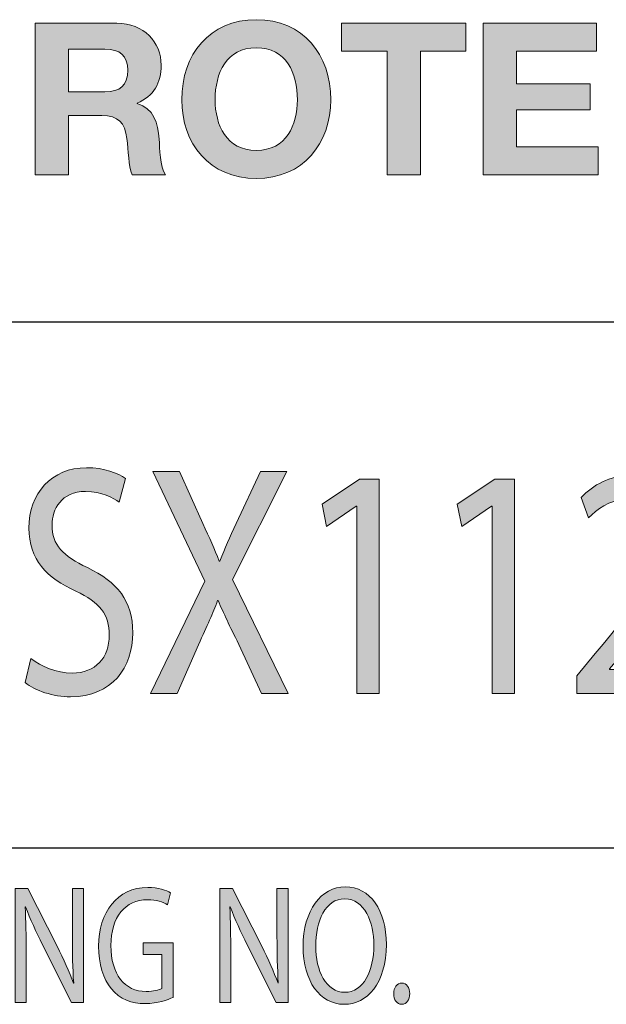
# Model space of a CAD drawing. Header units: inches. Extents: x -3.1 to 15.2, y -1.5 to 10.6.
# Tile 73 of 89: x 12.205 to 12.638, y -0.442 to 0.283. Entities that reach past the tile are written whole.
import ezdxf

# ---------------------------------------------------------------- set-up
doc = ezdxf.new("R2010")
doc.units = ezdxf.units.IN
doc.header["$MEASUREMENT"] = 0
doc.layers.add('chop', color=7, linetype='Continuous')

# ---------------------------------------------------------------- blocks, each defined once
blk = doc.blocks.new('block 3119')
at = {"layer": 'chop', "true_color": 0xffffff}
h = blk.add_hatch(color=7, dxfattribs=at)
h.dxf.hatch_style = 2
edge = h.paths.add_edge_path()
edge.add_spline(control_points=[(11.91813, -0.35825), (11.92341, -0.35725), (11.92969, -0.3565), (11.93656, -0.3565), (11.94902, -0.3565), (11.95787, -0.36011), (11.96376, -0.36696), (11.96973, -0.37379), (11.97321, -0.3835), (11.97321, -0.39705), (11.97321, -0.41074), (11.96984, -0.42194), (11.96356, -0.42965), (11.95728, -0.43749), (11.94691, -0.44172), (11.93387, -0.44172), (11.92769, -0.44172), (11.92251, -0.44135), (11.91813, -0.44073), (11.91813, -0.44073), (11.91813, -0.35825), (11.91813, -0.35825)], knot_values=[0, 0, 0, 0, 1, 1, 1, 2, 2, 2, 3, 3, 3, 4, 4, 4, 5, 5, 5, 6, 6, 6, 7, 7, 7, 7], degree=3, periodic=1)
edge = h.paths.add_edge_path()
edge.add_spline(control_points=[(11.9268, -0.43239), (11.929, -0.43289), (11.93218, -0.43301), (11.93556, -0.43301), (11.95409, -0.43301), (11.96415, -0.42007), (11.96415, -0.39743), (11.96425, -0.37766), (11.95528, -0.36509), (11.93696, -0.36509), (11.93248, -0.36509), (11.92909, -0.36559), (11.9268, -0.36621), (11.9268, -0.36621), (11.9268, -0.43239), (11.9268, -0.43239)], knot_values=[0, 0, 0, 0, 1, 1, 1, 2, 2, 2, 3, 3, 3, 4, 4, 4, 5, 5, 5, 5], degree=3, periodic=1)
h = blk.add_hatch(color=7, dxfattribs=at)
h.dxf.hatch_style = 2
edge = h.paths.add_edge_path()
edge.add_spline(control_points=[(11.9844, -0.35825), (11.98878, -0.35712), (11.99506, -0.3565), (12.00104, -0.3565), (12.01031, -0.3565), (12.01628, -0.35862), (12.02047, -0.36335), (12.02384, -0.36708), (12.02574, -0.3728), (12.02574, -0.37927), (12.02574, -0.39034), (12.02017, -0.39768), (12.01309, -0.40066), (12.01309, -0.40066), (12.01309, -0.40104), (12.01309, -0.40104), (12.01827, -0.40328), (12.02136, -0.40925), (12.02295, -0.41796), (12.02515, -0.42965), (12.02673, -0.43774), (12.02813, -0.44097), (12.02813, -0.44097), (12.01917, -0.44097), (12.01917, -0.44097), (12.01807, -0.43861), (12.01657, -0.4314), (12.01469, -0.42094), (12.0127, -0.40937), (12.0091, -0.40502), (12.00123, -0.40465), (12.00123, -0.40465), (11.99307, -0.40465), (11.99307, -0.40465), (11.99307, -0.40465), (11.99307, -0.44097), (11.99307, -0.44097), (11.99307, -0.44097), (11.9844, -0.44097), (11.9844, -0.44097), (11.9844, -0.44097), (11.9844, -0.35825), (11.9844, -0.35825)], knot_values=[0, 0, 0, 0, 1, 1, 1, 2, 2, 2, 3, 3, 3, 4, 4, 4, 5, 5, 5, 6, 6, 6, 7, 7, 7, 8, 8, 8, 9, 9, 9, 10, 10, 10, 11, 11, 11, 12, 12, 12, 13, 13, 13, 14, 14, 14, 14], degree=3, periodic=1)
edge = h.paths.add_edge_path()
edge.add_spline(control_points=[(11.99307, -0.39643), (11.99307, -0.39643), (12.00194, -0.39643), (12.00194, -0.39643), (12.0112, -0.39643), (12.01708, -0.3901), (12.01708, -0.38051), (12.01708, -0.3697), (12.0108, -0.36496), (12.00164, -0.36484), (11.99745, -0.36484), (11.99447, -0.36534), (11.99307, -0.36583), (11.99307, -0.36583), (11.99307, -0.39643), (11.99307, -0.39643)], knot_values=[0, 0, 0, 0, 1, 1, 1, 2, 2, 2, 3, 3, 3, 4, 4, 4, 5, 5, 5, 5], degree=3, periodic=1)
h = blk.add_hatch(color=7, dxfattribs=at)
h.dxf.hatch_style = 2
h.paths.add_polyline_path([(12.04929, -0.41461), (12.04232, -0.44097), (12.03335, -0.44097), (12.05615, -0.35712), (12.06661, -0.35712), (12.08952, -0.44097), (12.08027, -0.44097), (12.07309, -0.41461)])
edge = h.paths.add_edge_path()
edge.add_spline(control_points=[(12.0713, -0.40614), (12.0713, -0.40614), (12.06472, -0.38201), (12.06472, -0.38201), (12.06323, -0.37653), (12.06223, -0.37155), (12.06124, -0.3667), (12.06124, -0.3667), (12.06104, -0.3667), (12.06104, -0.3667), (12.06005, -0.37168), (12.05895, -0.37678), (12.05764, -0.38188), (12.05764, -0.38188), (12.05108, -0.40614), (12.05108, -0.40614), (12.05108, -0.40614), (12.0713, -0.40614), (12.0713, -0.40614)], knot_values=[0, 0, 0, 0, 1, 1, 1, 2, 2, 2, 3, 3, 3, 4, 4, 4, 5, 5, 5, 6, 6, 6, 6], degree=3, periodic=1)
h = blk.add_hatch(color=7, dxfattribs=at)
h.dxf.hatch_style = 2
edge = h.paths.add_edge_path()
edge.add_spline(control_points=[(12.10501, -0.44097), (12.10501, -0.44097), (12.08797, -0.35712), (12.08797, -0.35712), (12.08797, -0.35712), (12.09714, -0.35712), (12.09714, -0.35712), (12.09714, -0.35712), (12.1051, -0.39955), (12.1051, -0.39955), (12.1071, -0.40999), (12.10889, -0.42045), (12.11008, -0.42853), (12.11008, -0.42853), (12.11028, -0.42853), (12.11028, -0.42853), (12.11138, -0.42019), (12.11347, -0.41025), (12.11576, -0.39943), (12.11576, -0.39943), (12.12473, -0.35712), (12.12473, -0.35712), (12.12473, -0.35712), (12.13379, -0.35712), (12.13379, -0.35712), (12.13379, -0.35712), (12.14195, -0.39967), (12.14195, -0.39967), (12.14385, -0.40963), (12.14564, -0.41957), (12.14665, -0.42841), (12.14665, -0.42841), (12.14684, -0.42841), (12.14684, -0.42841), (12.14823, -0.4192), (12.15013, -0.40987), (12.15222, -0.39943), (12.15222, -0.39943), (12.16108, -0.35712), (12.16108, -0.35712), (12.16108, -0.35712), (12.16995, -0.35712), (12.16995, -0.35712), (12.16995, -0.35712), (12.15092, -0.44097), (12.15092, -0.44097), (12.15092, -0.44097), (12.14186, -0.44097), (12.14186, -0.44097), (12.14186, -0.44097), (12.1334, -0.39731), (12.1334, -0.39731), (12.13131, -0.38661), (12.12991, -0.3784), (12.12901, -0.36994), (12.12901, -0.36994), (12.12881, -0.36994), (12.12881, -0.36994), (12.12762, -0.37827), (12.12613, -0.38649), (12.12363, -0.39731), (12.12363, -0.39731), (12.11407, -0.44097), (12.11407, -0.44097), (12.11407, -0.44097), (12.10501, -0.44097), (12.10501, -0.44097)], knot_values=[0, 0, 0, 0, 1, 1, 1, 2, 2, 2, 3, 3, 3, 4, 4, 4, 5, 5, 5, 6, 6, 6, 7, 7, 7, 8, 8, 8, 9, 9, 9, 10, 10, 10, 11, 11, 11, 12, 12, 12, 13, 13, 13, 14, 14, 14, 15, 15, 15, 16, 16, 16, 17, 17, 17, 18, 18, 18, 19, 19, 19, 20, 20, 20, 21, 21, 21, 22, 22, 22, 22], degree=3, periodic=1)
h = blk.add_hatch(color=7, dxfattribs=at)
h.dxf.hatch_style = 2
h.paths.add_polyline_path([(12.18689, -0.35712), (12.18689, -0.44097), (12.17822, -0.44097), (12.17822, -0.35712)])
h = blk.add_hatch(color=7, dxfattribs=at)
h.dxf.hatch_style = 2
edge = h.paths.add_edge_path()
edge.add_spline(control_points=[(12.20201, -0.44097), (12.20201, -0.44097), (12.20201, -0.35712), (12.20201, -0.35712), (12.20201, -0.35712), (12.21148, -0.35712), (12.21148, -0.35712), (12.21148, -0.35712), (12.23299, -0.39955), (12.23299, -0.39955), (12.23797, -0.40937), (12.24186, -0.41821), (12.24505, -0.42678), (12.24505, -0.42678), (12.24524, -0.42666), (12.24524, -0.42666), (12.24445, -0.41547), (12.24425, -0.40527), (12.24425, -0.39221), (12.24425, -0.39221), (12.24425, -0.35712), (12.24425, -0.35712), (12.24425, -0.35712), (12.25241, -0.35712), (12.25241, -0.35712), (12.25241, -0.35712), (12.25241, -0.44097), (12.25241, -0.44097), (12.25241, -0.44097), (12.24365, -0.44097), (12.24365, -0.44097), (12.24365, -0.44097), (12.22233, -0.39842), (12.22233, -0.39842), (12.21765, -0.38909), (12.21318, -0.37952), (12.20978, -0.37044), (12.20978, -0.37044), (12.20949, -0.37056), (12.20949, -0.37056), (12.20999, -0.38113), (12.21018, -0.39121), (12.21018, -0.40514), (12.21018, -0.40514), (12.21018, -0.44097), (12.21018, -0.44097), (12.21018, -0.44097), (12.20201, -0.44097), (12.20201, -0.44097)], knot_values=[0, 0, 0, 0, 1, 1, 1, 2, 2, 2, 3, 3, 3, 4, 4, 4, 5, 5, 5, 6, 6, 6, 7, 7, 7, 8, 8, 8, 9, 9, 9, 10, 10, 10, 11, 11, 11, 12, 12, 12, 13, 13, 13, 14, 14, 14, 15, 15, 15, 16, 16, 16, 16], degree=3, periodic=1)
h = blk.add_hatch(color=7, dxfattribs=at)
h.dxf.hatch_style = 2
edge = h.paths.add_edge_path()
edge.add_spline(control_points=[(12.31858, -0.43724), (12.3147, -0.43898), (12.30703, -0.44184), (12.29796, -0.44184), (12.2878, -0.44184), (12.27943, -0.43861), (12.27287, -0.43077), (12.26709, -0.4238), (12.2635, -0.41261), (12.2635, -0.39955), (12.2636, -0.37454), (12.27734, -0.35626), (12.29986, -0.35626), (12.30763, -0.35626), (12.31371, -0.35837), (12.3166, -0.36011), (12.3166, -0.36011), (12.31449, -0.36894), (12.31449, -0.36894), (12.31091, -0.36696), (12.30644, -0.36534), (12.29966, -0.36534), (12.28333, -0.36534), (12.27266, -0.37802), (12.27266, -0.39905), (12.27266, -0.42032), (12.28292, -0.43289), (12.29856, -0.43289), (12.30424, -0.43289), (12.30812, -0.43188), (12.31011, -0.43065), (12.31011, -0.43065), (12.31011, -0.40564), (12.31011, -0.40564), (12.31011, -0.40564), (12.29647, -0.40564), (12.29647, -0.40564), (12.29647, -0.40564), (12.29647, -0.39693), (12.29647, -0.39693), (12.29647, -0.39693), (12.31858, -0.39693), (12.31858, -0.39693), (12.31858, -0.39693), (12.31858, -0.43724), (12.31858, -0.43724)], knot_values=[0, 0, 0, 0, 1, 1, 1, 2, 2, 2, 3, 3, 3, 4, 4, 4, 5, 5, 5, 6, 6, 6, 7, 7, 7, 8, 8, 8, 9, 9, 9, 10, 10, 10, 11, 11, 11, 12, 12, 12, 13, 13, 13, 14, 14, 14, 15, 15, 15, 15], degree=3, periodic=1)
h = blk.add_hatch(color=7, dxfattribs=at)
h.dxf.hatch_style = 2
edge = h.paths.add_edge_path()
edge.add_spline(control_points=[(12.35285, -0.44097), (12.35285, -0.44097), (12.35285, -0.35712), (12.35285, -0.35712), (12.35285, -0.35712), (12.36232, -0.35712), (12.36232, -0.35712), (12.36232, -0.35712), (12.38383, -0.39955), (12.38383, -0.39955), (12.38881, -0.40937), (12.3927, -0.41821), (12.39589, -0.42678), (12.39589, -0.42678), (12.39608, -0.42666), (12.39608, -0.42666), (12.39529, -0.41547), (12.39509, -0.40527), (12.39509, -0.39221), (12.39509, -0.39221), (12.39509, -0.35712), (12.39509, -0.35712), (12.39509, -0.35712), (12.40325, -0.35712), (12.40325, -0.35712), (12.40325, -0.35712), (12.40325, -0.44097), (12.40325, -0.44097), (12.40325, -0.44097), (12.39449, -0.44097), (12.39449, -0.44097), (12.39449, -0.44097), (12.37317, -0.39842), (12.37317, -0.39842), (12.36849, -0.38909), (12.36401, -0.37952), (12.36062, -0.37044), (12.36062, -0.37044), (12.36032, -0.37056), (12.36032, -0.37056), (12.36083, -0.38113), (12.36102, -0.39121), (12.36102, -0.40514), (12.36102, -0.40514), (12.36102, -0.44097), (12.36102, -0.44097), (12.36102, -0.44097), (12.35285, -0.44097), (12.35285, -0.44097)], knot_values=[0, 0, 0, 0, 1, 1, 1, 2, 2, 2, 3, 3, 3, 4, 4, 4, 5, 5, 5, 6, 6, 6, 7, 7, 7, 8, 8, 8, 9, 9, 9, 10, 10, 10, 11, 11, 11, 12, 12, 12, 13, 13, 13, 14, 14, 14, 15, 15, 15, 16, 16, 16, 16], degree=3, periodic=1)
h = blk.add_hatch(color=7, dxfattribs=at)
h.dxf.hatch_style = 2
edge = h.paths.add_edge_path()
edge.add_spline(control_points=[(12.47569, -0.39818), (12.47569, -0.42704), (12.46166, -0.44234), (12.44453, -0.44234), (12.42678, -0.44234), (12.41433, -0.42517), (12.41433, -0.39979), (12.41433, -0.37317), (12.42759, -0.35575), (12.44552, -0.35575), (12.46384, -0.35575), (12.47569, -0.37329), (12.47569, -0.39818)], knot_values=[0, 0, 0, 0, 1, 1, 1, 2, 2, 2, 3, 3, 3, 4, 4, 4, 4], degree=3, periodic=1)
edge = h.paths.add_edge_path()
edge.add_spline(control_points=[(12.4236, -0.39955), (12.4236, -0.41747), (12.43137, -0.43351), (12.44501, -0.43351), (12.45877, -0.43351), (12.46653, -0.41771), (12.46653, -0.39868), (12.46653, -0.38201), (12.45955, -0.36458), (12.44512, -0.36458), (12.43077, -0.36458), (12.4236, -0.38113), (12.4236, -0.39955)], knot_values=[0, 0, 0, 0, 1, 1, 1, 2, 2, 2, 3, 3, 3, 4, 4, 4, 4], degree=3, periodic=1)
h = blk.add_hatch(color=7, dxfattribs=at)
h.dxf.hatch_style = 2
edge = h.paths.add_edge_path()
edge.add_spline(control_points=[(12.48111, -0.4345), (12.48111, -0.4299), (12.48359, -0.42666), (12.48709, -0.42666), (12.49057, -0.42666), (12.49296, -0.4299), (12.49296, -0.4345), (12.49296, -0.43898), (12.49067, -0.44234), (12.48698, -0.44234), (12.48349, -0.44234), (12.48111, -0.43898), (12.48111, -0.4345)], knot_values=[0, 0, 0, 0, 1, 1, 1, 2, 2, 2, 3, 3, 3, 4, 4, 4, 4], degree=3, periodic=1)
at = {"layer": 'chop', "lineweight": 0}
for points in [[(12.04929, -0.41461), (12.04232, -0.44097), (12.03335, -0.44097), (12.05615, -0.35712), (12.06661, -0.35712), (12.08952, -0.44097), (12.08027, -0.44097), (12.07309, -0.41461), (12.04929, -0.41461)], [(12.18689, -0.35712), (12.18689, -0.44097), (12.17822, -0.44097), (12.17822, -0.35712), (12.18689, -0.35712)]]:
    blk.add_lwpolyline(points, dxfattribs=at)
for points, knots in [([(11.91813, -0.35825), (11.92341, -0.35725), (11.92969, -0.3565), (11.93656, -0.3565), (11.94902, -0.3565), (11.95787, -0.36011), (11.96376, -0.36696), (11.96973, -0.37379), (11.97321, -0.3835), (11.97321, -0.39705), (11.97321, -0.41074), (11.96984, -0.42194), (11.96356, -0.42965), (11.95728, -0.43749), (11.94691, -0.44172), (11.93387, -0.44172), (11.92769, -0.44172), (11.92251, -0.44135), (11.91813, -0.44073), (11.91813, -0.44073), (11.91813, -0.35825), (11.91813, -0.35825)], [0, 0, 0, 0, 1, 1, 1, 2, 2, 2, 3, 3, 3, 4, 4, 4, 5, 5, 5, 6, 6, 6, 7, 7, 7, 7]), ([(11.9844, -0.35825), (11.98878, -0.35712), (11.99506, -0.3565), (12.00104, -0.3565), (12.01031, -0.3565), (12.01628, -0.35862), (12.02047, -0.36335), (12.02384, -0.36708), (12.02574, -0.3728), (12.02574, -0.37927), (12.02574, -0.39034), (12.02017, -0.39768), (12.01309, -0.40066), (12.01309, -0.40066), (12.01309, -0.40104), (12.01309, -0.40104), (12.01827, -0.40328), (12.02136, -0.40925), (12.02295, -0.41796), (12.02515, -0.42965), (12.02673, -0.43774), (12.02813, -0.44097), (12.02813, -0.44097), (12.01917, -0.44097), (12.01917, -0.44097), (12.01807, -0.43861), (12.01657, -0.4314), (12.01469, -0.42094), (12.0127, -0.40937), (12.0091, -0.40502), (12.00123, -0.40465), (12.00123, -0.40465), (11.99307, -0.40465), (11.99307, -0.40465), (11.99307, -0.40465), (11.99307, -0.44097), (11.99307, -0.44097), (11.99307, -0.44097), (11.9844, -0.44097), (11.9844, -0.44097), (11.9844, -0.44097), (11.9844, -0.35825), (11.9844, -0.35825)], [0, 0, 0, 0, 1, 1, 1, 2, 2, 2, 3, 3, 3, 4, 4, 4, 5, 5, 5, 6, 6, 6, 7, 7, 7, 8, 8, 8, 9, 9, 9, 10, 10, 10, 11, 11, 11, 12, 12, 12, 13, 13, 13, 14, 14, 14, 14]), ([(12.10501, -0.44097), (12.10501, -0.44097), (12.08797, -0.35712), (12.08797, -0.35712), (12.08797, -0.35712), (12.09714, -0.35712), (12.09714, -0.35712), (12.09714, -0.35712), (12.1051, -0.39955), (12.1051, -0.39955), (12.1071, -0.40999), (12.10889, -0.42045), (12.11008, -0.42853), (12.11008, -0.42853), (12.11028, -0.42853), (12.11028, -0.42853), (12.11138, -0.42019), (12.11347, -0.41025), (12.11576, -0.39943), (12.11576, -0.39943), (12.12473, -0.35712), (12.12473, -0.35712), (12.12473, -0.35712), (12.13379, -0.35712), (12.13379, -0.35712), (12.13379, -0.35712), (12.14195, -0.39967), (12.14195, -0.39967), (12.14385, -0.40963), (12.14564, -0.41957), (12.14665, -0.42841), (12.14665, -0.42841), (12.14684, -0.42841), (12.14684, -0.42841), (12.14823, -0.4192), (12.15013, -0.40987), (12.15222, -0.39943), (12.15222, -0.39943), (12.16108, -0.35712), (12.16108, -0.35712), (12.16108, -0.35712), (12.16995, -0.35712), (12.16995, -0.35712), (12.16995, -0.35712), (12.15092, -0.44097), (12.15092, -0.44097), (12.15092, -0.44097), (12.14186, -0.44097), (12.14186, -0.44097), (12.14186, -0.44097), (12.1334, -0.39731), (12.1334, -0.39731), (12.13131, -0.38661), (12.12991, -0.3784), (12.12901, -0.36994), (12.12901, -0.36994), (12.12881, -0.36994), (12.12881, -0.36994), (12.12762, -0.37827), (12.12613, -0.38649), (12.12363, -0.39731), (12.12363, -0.39731), (12.11407, -0.44097), (12.11407, -0.44097), (12.11407, -0.44097), (12.10501, -0.44097), (12.10501, -0.44097)], [0, 0, 0, 0, 1, 1, 1, 2, 2, 2, 3, 3, 3, 4, 4, 4, 5, 5, 5, 6, 6, 6, 7, 7, 7, 8, 8, 8, 9, 9, 9, 10, 10, 10, 11, 11, 11, 12, 12, 12, 13, 13, 13, 14, 14, 14, 15, 15, 15, 16, 16, 16, 17, 17, 17, 18, 18, 18, 19, 19, 19, 20, 20, 20, 21, 21, 21, 22, 22, 22, 22]), ([(12.20201, -0.44097), (12.20201, -0.44097), (12.20201, -0.35712), (12.20201, -0.35712), (12.20201, -0.35712), (12.21148, -0.35712), (12.21148, -0.35712), (12.21148, -0.35712), (12.23299, -0.39955), (12.23299, -0.39955), (12.23797, -0.40937), (12.24186, -0.41821), (12.24505, -0.42678), (12.24505, -0.42678), (12.24524, -0.42666), (12.24524, -0.42666), (12.24445, -0.41547), (12.24425, -0.40527), (12.24425, -0.39221), (12.24425, -0.39221), (12.24425, -0.35712), (12.24425, -0.35712), (12.24425, -0.35712), (12.25241, -0.35712), (12.25241, -0.35712), (12.25241, -0.35712), (12.25241, -0.44097), (12.25241, -0.44097), (12.25241, -0.44097), (12.24365, -0.44097), (12.24365, -0.44097), (12.24365, -0.44097), (12.22233, -0.39842), (12.22233, -0.39842), (12.21765, -0.38909), (12.21318, -0.37952), (12.20978, -0.37044), (12.20978, -0.37044), (12.20949, -0.37056), (12.20949, -0.37056), (12.20999, -0.38113), (12.21018, -0.39121), (12.21018, -0.40514), (12.21018, -0.40514), (12.21018, -0.44097), (12.21018, -0.44097), (12.21018, -0.44097), (12.20201, -0.44097), (12.20201, -0.44097)], [0, 0, 0, 0, 1, 1, 1, 2, 2, 2, 3, 3, 3, 4, 4, 4, 5, 5, 5, 6, 6, 6, 7, 7, 7, 8, 8, 8, 9, 9, 9, 10, 10, 10, 11, 11, 11, 12, 12, 12, 13, 13, 13, 14, 14, 14, 15, 15, 15, 16, 16, 16, 16]), ([(12.31858, -0.43724), (12.3147, -0.43898), (12.30703, -0.44184), (12.29796, -0.44184), (12.2878, -0.44184), (12.27943, -0.43861), (12.27287, -0.43077), (12.26709, -0.4238), (12.2635, -0.41261), (12.2635, -0.39955), (12.2636, -0.37454), (12.27734, -0.35626), (12.29986, -0.35626), (12.30763, -0.35626), (12.31371, -0.35837), (12.3166, -0.36011), (12.3166, -0.36011), (12.31449, -0.36894), (12.31449, -0.36894), (12.31091, -0.36696), (12.30644, -0.36534), (12.29966, -0.36534), (12.28333, -0.36534), (12.27266, -0.37802), (12.27266, -0.39905), (12.27266, -0.42032), (12.28292, -0.43289), (12.29856, -0.43289), (12.30424, -0.43289), (12.30812, -0.43188), (12.31011, -0.43065), (12.31011, -0.43065), (12.31011, -0.40564), (12.31011, -0.40564), (12.31011, -0.40564), (12.29647, -0.40564), (12.29647, -0.40564), (12.29647, -0.40564), (12.29647, -0.39693), (12.29647, -0.39693), (12.29647, -0.39693), (12.31858, -0.39693), (12.31858, -0.39693), (12.31858, -0.39693), (12.31858, -0.43724), (12.31858, -0.43724)], [0, 0, 0, 0, 1, 1, 1, 2, 2, 2, 3, 3, 3, 4, 4, 4, 5, 5, 5, 6, 6, 6, 7, 7, 7, 8, 8, 8, 9, 9, 9, 10, 10, 10, 11, 11, 11, 12, 12, 12, 13, 13, 13, 14, 14, 14, 15, 15, 15, 15]), ([(12.35285, -0.44097), (12.35285, -0.44097), (12.35285, -0.35712), (12.35285, -0.35712), (12.35285, -0.35712), (12.36232, -0.35712), (12.36232, -0.35712), (12.36232, -0.35712), (12.38383, -0.39955), (12.38383, -0.39955), (12.38881, -0.40937), (12.3927, -0.41821), (12.39589, -0.42678), (12.39589, -0.42678), (12.39608, -0.42666), (12.39608, -0.42666), (12.39529, -0.41547), (12.39509, -0.40527), (12.39509, -0.39221), (12.39509, -0.39221), (12.39509, -0.35712), (12.39509, -0.35712), (12.39509, -0.35712), (12.40325, -0.35712), (12.40325, -0.35712), (12.40325, -0.35712), (12.40325, -0.44097), (12.40325, -0.44097), (12.40325, -0.44097), (12.39449, -0.44097), (12.39449, -0.44097), (12.39449, -0.44097), (12.37317, -0.39842), (12.37317, -0.39842), (12.36849, -0.38909), (12.36401, -0.37952), (12.36062, -0.37044), (12.36062, -0.37044), (12.36032, -0.37056), (12.36032, -0.37056), (12.36083, -0.38113), (12.36102, -0.39121), (12.36102, -0.40514), (12.36102, -0.40514), (12.36102, -0.44097), (12.36102, -0.44097), (12.36102, -0.44097), (12.35285, -0.44097), (12.35285, -0.44097)], [0, 0, 0, 0, 1, 1, 1, 2, 2, 2, 3, 3, 3, 4, 4, 4, 5, 5, 5, 6, 6, 6, 7, 7, 7, 8, 8, 8, 9, 9, 9, 10, 10, 10, 11, 11, 11, 12, 12, 12, 13, 13, 13, 14, 14, 14, 15, 15, 15, 16, 16, 16, 16]), ([(12.47569, -0.39818), (12.47569, -0.42704), (12.46166, -0.44234), (12.44453, -0.44234), (12.42678, -0.44234), (12.41433, -0.42517), (12.41433, -0.39979), (12.41433, -0.37317), (12.42759, -0.35575), (12.44552, -0.35575), (12.46384, -0.35575), (12.47569, -0.37329), (12.47569, -0.39818)], [0, 0, 0, 0, 1, 1, 1, 2, 2, 2, 3, 3, 3, 4, 4, 4, 4]), ([(11.9268, -0.43239), (11.929, -0.43289), (11.93218, -0.43301), (11.93556, -0.43301), (11.95409, -0.43301), (11.96415, -0.42007), (11.96415, -0.39743), (11.96425, -0.37766), (11.95528, -0.36509), (11.93696, -0.36509), (11.93248, -0.36509), (11.92909, -0.36559), (11.9268, -0.36621), (11.9268, -0.36621), (11.9268, -0.43239), (11.9268, -0.43239)], [0, 0, 0, 0, 1, 1, 1, 2, 2, 2, 3, 3, 3, 4, 4, 4, 5, 5, 5, 5]), ([(11.99307, -0.39643), (11.99307, -0.39643), (12.00194, -0.39643), (12.00194, -0.39643), (12.0112, -0.39643), (12.01708, -0.3901), (12.01708, -0.38051), (12.01708, -0.3697), (12.0108, -0.36496), (12.00164, -0.36484), (11.99745, -0.36484), (11.99447, -0.36534), (11.99307, -0.36583), (11.99307, -0.36583), (11.99307, -0.39643), (11.99307, -0.39643)], [0, 0, 0, 0, 1, 1, 1, 2, 2, 2, 3, 3, 3, 4, 4, 4, 5, 5, 5, 5]), ([(12.0713, -0.40614), (12.0713, -0.40614), (12.06472, -0.38201), (12.06472, -0.38201), (12.06323, -0.37653), (12.06223, -0.37155), (12.06124, -0.3667), (12.06124, -0.3667), (12.06104, -0.3667), (12.06104, -0.3667), (12.06005, -0.37168), (12.05895, -0.37678), (12.05764, -0.38188), (12.05764, -0.38188), (12.05108, -0.40614), (12.05108, -0.40614), (12.05108, -0.40614), (12.0713, -0.40614), (12.0713, -0.40614)], [0, 0, 0, 0, 1, 1, 1, 2, 2, 2, 3, 3, 3, 4, 4, 4, 5, 5, 5, 6, 6, 6, 6]), ([(12.4236, -0.39955), (12.4236, -0.41747), (12.43137, -0.43351), (12.44501, -0.43351), (12.45877, -0.43351), (12.46653, -0.41771), (12.46653, -0.39868), (12.46653, -0.38201), (12.45955, -0.36458), (12.44512, -0.36458), (12.43077, -0.36458), (12.4236, -0.38113), (12.4236, -0.39955)], [0, 0, 0, 0, 1, 1, 1, 2, 2, 2, 3, 3, 3, 4, 4, 4, 4]), ([(12.48111, -0.4345), (12.48111, -0.4299), (12.48359, -0.42666), (12.48709, -0.42666), (12.49057, -0.42666), (12.49296, -0.4299), (12.49296, -0.4345), (12.49296, -0.43898), (12.49067, -0.44234), (12.48698, -0.44234), (12.48349, -0.44234), (12.48111, -0.43898), (12.48111, -0.4345)], [0, 0, 0, 0, 1, 1, 1, 2, 2, 2, 3, 3, 3, 4, 4, 4, 4])]:
    blk.add_open_spline(points, degree=3, knots=knots, dxfattribs=at)
blk = doc.blocks.new('block 3118')
at = {"layer": 'chop'}
blk.add_blockref('block 3119', (0, 0), dxfattribs=at)
blk = doc.blocks.new('block 3173')
at = {"layer": 'chop', "true_color": 0xffffff}
h = blk.add_hatch(color=7, dxfattribs=at)
h.dxf.hatch_style = 2
edge = h.paths.add_edge_path()
edge.add_spline(control_points=[(12.21375, -0.18764), (12.22133, -0.19347), (12.23239, -0.19832), (12.24406, -0.19832), (12.26135, -0.19832), (12.27146, -0.1869), (12.27146, -0.1704), (12.27146, -0.15508), (12.26447, -0.14635), (12.24679, -0.13784), (12.22541, -0.12838), (12.21219, -0.11453), (12.21219, -0.09146), (12.21219, -0.06596), (12.2291, -0.04701), (12.25456, -0.04701), (12.26797, -0.04701), (12.27768, -0.0509), (12.28352, -0.05503), (12.28352, -0.05503), (12.27885, -0.07227), (12.27885, -0.07227), (12.27458, -0.06936), (12.26583, -0.06449), (12.25397, -0.06449), (12.2361, -0.06449), (12.22929, -0.07785), (12.22929, -0.08903), (12.22929, -0.10433), (12.23726, -0.11186), (12.25533, -0.12061), (12.27749, -0.13129), (12.28876, -0.14465), (12.28876, -0.16869), (12.28876, -0.19396), (12.27379, -0.21581), (12.24289, -0.21581), (12.23027, -0.21581), (12.21647, -0.2112), (12.20947, -0.20536), (12.20947, -0.20536), (12.21375, -0.18764), (12.21375, -0.18764)], knot_values=[0, 0, 0, 0, 1, 1, 1, 2, 2, 2, 3, 3, 3, 4, 4, 4, 5, 5, 5, 6, 6, 6, 7, 7, 7, 8, 8, 8, 9, 9, 9, 10, 10, 10, 11, 11, 11, 12, 12, 12, 13, 13, 13, 14, 14, 14, 14], degree=3, periodic=1)
h = blk.add_hatch(color=7, dxfattribs=at)
h.dxf.hatch_style = 2
edge = h.paths.add_edge_path()
edge.add_spline(control_points=[(12.3836, -0.21338), (12.3836, -0.21338), (12.36689, -0.17719), (12.36689, -0.17719), (12.36008, -0.16334), (12.35581, -0.15436), (12.35173, -0.14488), (12.35173, -0.14488), (12.35135, -0.14488), (12.35135, -0.14488), (12.34764, -0.15436), (12.34395, -0.1631), (12.33716, -0.17744), (12.33716, -0.17744), (12.32141, -0.21338), (12.32141, -0.21338), (12.32141, -0.21338), (12.30197, -0.21338), (12.30197, -0.21338), (12.30197, -0.21338), (12.34201, -0.13056), (12.34201, -0.13056), (12.34201, -0.13056), (12.30353, -0.04968), (12.30353, -0.04968), (12.30353, -0.04968), (12.32316, -0.04968), (12.32316, -0.04968), (12.32316, -0.04968), (12.34045, -0.08805), (12.34045, -0.08805), (12.34531, -0.09874), (12.34901, -0.107), (12.35251, -0.11575), (12.35251, -0.11575), (12.35308, -0.11575), (12.35308, -0.11575), (12.35678, -0.10602), (12.36008, -0.0985), (12.36495, -0.08805), (12.36495, -0.08805), (12.38283, -0.04968), (12.38283, -0.04968), (12.38283, -0.04968), (12.40226, -0.04968), (12.40226, -0.04968), (12.40226, -0.04968), (12.36241, -0.12934), (12.36241, -0.12934), (12.36241, -0.12934), (12.40323, -0.21338), (12.40323, -0.21338), (12.40323, -0.21338), (12.3836, -0.21338), (12.3836, -0.21338)], knot_values=[0, 0, 0, 0, 1, 1, 1, 2, 2, 2, 3, 3, 3, 4, 4, 4, 5, 5, 5, 6, 6, 6, 7, 7, 7, 8, 8, 8, 9, 9, 9, 10, 10, 10, 11, 11, 11, 12, 12, 12, 13, 13, 13, 14, 14, 14, 15, 15, 15, 16, 16, 16, 17, 17, 17, 18, 18, 18, 18], degree=3, periodic=1)
h = blk.add_hatch(color=7, dxfattribs=at)
h.dxf.hatch_style = 2
h.paths.add_polyline_path([(12.45394, -0.07543), (12.45356, -0.07543), (12.4316, -0.09025), (12.42829, -0.07397), (12.45589, -0.05551), (12.47046, -0.05551), (12.47046, -0.21338), (12.45394, -0.21338)])
h = blk.add_hatch(color=7, dxfattribs=at)
h.dxf.hatch_style = 2
h.paths.add_polyline_path([(12.55364, -0.07543), (12.55326, -0.07543), (12.5313, -0.09025), (12.52799, -0.07397), (12.5556, -0.05551), (12.57016, -0.05551), (12.57016, -0.21338), (12.55364, -0.21338)])
h = blk.add_hatch(color=7, dxfattribs=at)
h.dxf.hatch_style = 2
edge = h.paths.add_edge_path()
edge.add_spline(control_points=[(12.61622, -0.21338), (12.61622, -0.21338), (12.61622, -0.20026), (12.61622, -0.20026), (12.61622, -0.20026), (12.62963, -0.18399), (12.62963, -0.18399), (12.66189, -0.14562), (12.67646, -0.12522), (12.67666, -0.10141), (12.67666, -0.08538), (12.67044, -0.07057), (12.65158, -0.07057), (12.64012, -0.07057), (12.6306, -0.07785), (12.62477, -0.08393), (12.62477, -0.08393), (12.61933, -0.06887), (12.61933, -0.06887), (12.62808, -0.05964), (12.64052, -0.05284), (12.65508, -0.05284), (12.68229, -0.05284), (12.69377, -0.07616), (12.69377, -0.09874), (12.69377, -0.12789), (12.67685, -0.15145), (12.65023, -0.18351), (12.65023, -0.18351), (12.64012, -0.19516), (12.64012, -0.19516), (12.64012, -0.19516), (12.64012, -0.19565), (12.64012, -0.19565), (12.64012, -0.19565), (12.69687, -0.19565), (12.69687, -0.19565), (12.69687, -0.19565), (12.69687, -0.21338), (12.69687, -0.21338), (12.69687, -0.21338), (12.61622, -0.21338), (12.61622, -0.21338)], knot_values=[0, 0, 0, 0, 1, 1, 1, 2, 2, 2, 3, 3, 3, 4, 4, 4, 5, 5, 5, 6, 6, 6, 7, 7, 7, 8, 8, 8, 9, 9, 9, 10, 10, 10, 11, 11, 11, 12, 12, 12, 13, 13, 13, 14, 14, 14, 14], degree=3, periodic=1)
at = {"layer": 'chop', "lineweight": 0}
for points in [[(12.45394, -0.07543), (12.45356, -0.07543), (12.4316, -0.09025), (12.42829, -0.07397), (12.45589, -0.05551), (12.47046, -0.05551), (12.47046, -0.21338), (12.45394, -0.21338), (12.45394, -0.07543)], [(12.55364, -0.07543), (12.55326, -0.07543), (12.5313, -0.09025), (12.52799, -0.07397), (12.5556, -0.05551), (12.57016, -0.05551), (12.57016, -0.21338), (12.55364, -0.21338), (12.55364, -0.07543)]]:
    blk.add_lwpolyline(points, dxfattribs=at)
for points, knots in [([(12.21375, -0.18764), (12.22133, -0.19347), (12.23239, -0.19832), (12.24406, -0.19832), (12.26135, -0.19832), (12.27146, -0.1869), (12.27146, -0.1704), (12.27146, -0.15508), (12.26447, -0.14635), (12.24679, -0.13784), (12.22541, -0.12838), (12.21219, -0.11453), (12.21219, -0.09146), (12.21219, -0.06596), (12.2291, -0.04701), (12.25456, -0.04701), (12.26797, -0.04701), (12.27768, -0.0509), (12.28352, -0.05503), (12.28352, -0.05503), (12.27885, -0.07227), (12.27885, -0.07227), (12.27458, -0.06936), (12.26583, -0.06449), (12.25397, -0.06449), (12.2361, -0.06449), (12.22929, -0.07785), (12.22929, -0.08903), (12.22929, -0.10433), (12.23726, -0.11186), (12.25533, -0.12061), (12.27749, -0.13129), (12.28876, -0.14465), (12.28876, -0.16869), (12.28876, -0.19396), (12.27379, -0.21581), (12.24289, -0.21581), (12.23027, -0.21581), (12.21647, -0.2112), (12.20947, -0.20536), (12.20947, -0.20536), (12.21375, -0.18764), (12.21375, -0.18764)], [0, 0, 0, 0, 1, 1, 1, 2, 2, 2, 3, 3, 3, 4, 4, 4, 5, 5, 5, 6, 6, 6, 7, 7, 7, 8, 8, 8, 9, 9, 9, 10, 10, 10, 11, 11, 11, 12, 12, 12, 13, 13, 13, 14, 14, 14, 14]), ([(12.3836, -0.21338), (12.3836, -0.21338), (12.36689, -0.17719), (12.36689, -0.17719), (12.36008, -0.16334), (12.35581, -0.15436), (12.35173, -0.14488), (12.35173, -0.14488), (12.35135, -0.14488), (12.35135, -0.14488), (12.34764, -0.15436), (12.34395, -0.1631), (12.33716, -0.17744), (12.33716, -0.17744), (12.32141, -0.21338), (12.32141, -0.21338), (12.32141, -0.21338), (12.30197, -0.21338), (12.30197, -0.21338), (12.30197, -0.21338), (12.34201, -0.13056), (12.34201, -0.13056), (12.34201, -0.13056), (12.30353, -0.04968), (12.30353, -0.04968), (12.30353, -0.04968), (12.32316, -0.04968), (12.32316, -0.04968), (12.32316, -0.04968), (12.34045, -0.08805), (12.34045, -0.08805), (12.34531, -0.09874), (12.34901, -0.107), (12.35251, -0.11575), (12.35251, -0.11575), (12.35308, -0.11575), (12.35308, -0.11575), (12.35678, -0.10602), (12.36008, -0.0985), (12.36495, -0.08805), (12.36495, -0.08805), (12.38283, -0.04968), (12.38283, -0.04968), (12.38283, -0.04968), (12.40226, -0.04968), (12.40226, -0.04968), (12.40226, -0.04968), (12.36241, -0.12934), (12.36241, -0.12934), (12.36241, -0.12934), (12.40323, -0.21338), (12.40323, -0.21338), (12.40323, -0.21338), (12.3836, -0.21338), (12.3836, -0.21338)], [0, 0, 0, 0, 1, 1, 1, 2, 2, 2, 3, 3, 3, 4, 4, 4, 5, 5, 5, 6, 6, 6, 7, 7, 7, 8, 8, 8, 9, 9, 9, 10, 10, 10, 11, 11, 11, 12, 12, 12, 13, 13, 13, 14, 14, 14, 15, 15, 15, 16, 16, 16, 17, 17, 17, 18, 18, 18, 18]), ([(12.61622, -0.21338), (12.61622, -0.21338), (12.61622, -0.20026), (12.61622, -0.20026), (12.61622, -0.20026), (12.62963, -0.18399), (12.62963, -0.18399), (12.66189, -0.14562), (12.67646, -0.12522), (12.67666, -0.10141), (12.67666, -0.08538), (12.67044, -0.07057), (12.65158, -0.07057), (12.64012, -0.07057), (12.6306, -0.07785), (12.62477, -0.08393), (12.62477, -0.08393), (12.61933, -0.06887), (12.61933, -0.06887), (12.62808, -0.05964), (12.64052, -0.05284), (12.65508, -0.05284), (12.68229, -0.05284), (12.69377, -0.07616), (12.69377, -0.09874), (12.69377, -0.12789), (12.67685, -0.15145), (12.65023, -0.18351), (12.65023, -0.18351), (12.64012, -0.19516), (12.64012, -0.19516), (12.64012, -0.19516), (12.64012, -0.19565), (12.64012, -0.19565), (12.64012, -0.19565), (12.69687, -0.19565), (12.69687, -0.19565), (12.69687, -0.19565), (12.69687, -0.21338), (12.69687, -0.21338), (12.69687, -0.21338), (12.61622, -0.21338), (12.61622, -0.21338)], [0, 0, 0, 0, 1, 1, 1, 2, 2, 2, 3, 3, 3, 4, 4, 4, 5, 5, 5, 6, 6, 6, 7, 7, 7, 8, 8, 8, 9, 9, 9, 10, 10, 10, 11, 11, 11, 12, 12, 12, 13, 13, 13, 14, 14, 14, 14])]:
    blk.add_open_spline(points, degree=3, knots=knots, dxfattribs=at)
blk = doc.blocks.new('block 3172')
at = {"layer": 'chop'}
blk.add_blockref('block 3173', (0, 0), dxfattribs=at)
blk = doc.blocks.new('block 3194')
at = {"layer": 'chop', "color": 7, "lineweight": 30, "true_color": 0xffffff}
blk.add_lwpolyline([(14.71133, -0.32723), (7.85146, -0.32723)], dxfattribs=at)
blk = doc.blocks.new('block 3196')
at = {"layer": 'chop', "color": 7, "lineweight": 30, "true_color": 0xffffff}
blk.add_lwpolyline([(10.01853, 0.06038), (14.72292, 0.06038)], dxfattribs=at)
blk = doc.blocks.new('block 3113')
at = {"layer": 'chop'}
for name in ['block 3196', 'block 3172', 'block 3194', 'block 3118']:
    blk.add_blockref(name, (0, 0), dxfattribs=at)
blk = doc.blocks.new('block 3232')
at = {"layer": 'chop', "true_color": 0x231f20}
h = blk.add_hatch(color=179, dxfattribs=at)
h.dxf.hatch_style = 2
edge = h.paths.add_edge_path()
edge.add_spline(control_points=[(12.37983, 0.28307), (12.41439, 0.28307), (12.43473, 0.25728), (12.43473, 0.22412), (12.43473, 0.19189), (12.41439, 0.16608), (12.37983, 0.16608), (12.34525, 0.16608), (12.32491, 0.19189), (12.32491, 0.22412), (12.32491, 0.25728), (12.34525, 0.28307), (12.37983, 0.28307)], knot_values=[0, 0, 0, 0, 0.013889, 0.013889, 0.013889, 0.027778, 0.027778, 0.027778, 0.041667, 0.041667, 0.041667, 0.055556, 0.055556, 0.055556, 0.055556], degree=3, periodic=0)
edge.add_line((12.37983, 0.28307), (12.37983, 0.28307))
edge = h.paths.add_edge_path()
edge.add_spline(control_points=[(12.37983, 0.18672), (12.40188, 0.18672), (12.41018, 0.20549), (12.41018, 0.22412), (12.41018, 0.24366), (12.40188, 0.26243), (12.37983, 0.26243), (12.35778, 0.26243), (12.34948, 0.24366), (12.34948, 0.22412), (12.34948, 0.20549), (12.35778, 0.18672), (12.37983, 0.18672)], knot_values=[0, 0, 0, 0, 0.013889, 0.013889, 0.013889, 0.027778, 0.027778, 0.027778, 0.041667, 0.041667, 0.041667, 0.055556, 0.055556, 0.055556, 0.055556], degree=3, periodic=0)
edge.add_line((12.37983, 0.18672), (12.37983, 0.18672))
h = blk.add_hatch(color=179, dxfattribs=at)
h.dxf.hatch_style = 2
edge = h.paths.add_edge_path()
edge.add_spline(control_points=[(12.21677, 0.28042), (12.21677, 0.28042), (12.27699, 0.28042), (12.27699, 0.28042), (12.29702, 0.28042), (12.30969, 0.2665), (12.30969, 0.24961), (12.30969, 0.23646), (12.30437, 0.22662), (12.292, 0.22161), (12.292, 0.22161), (12.292, 0.22129), (12.292, 0.22129), (12.30405, 0.21816), (12.3075, 0.20643), (12.30828, 0.19517), (12.30875, 0.18813), (12.30859, 0.17498), (12.31297, 0.16874), (12.31297, 0.16874), (12.28842, 0.16874), (12.28842, 0.16874), (12.28543, 0.17578), (12.28576, 0.18657), (12.2845, 0.19549), (12.28277, 0.20722), (12.27824, 0.21237), (12.26588, 0.21237), (12.26588, 0.21237), (12.24132, 0.21237), (12.24132, 0.21237), (12.24132, 0.21237), (12.24132, 0.16874), (12.24132, 0.16874), (12.24132, 0.16874), (12.21677, 0.16874), (12.21677, 0.16874), (12.21677, 0.16874), (12.21677, 0.28042), (12.21677, 0.28042)], knot_values=[0, 0, 0, 0, 1, 1, 1, 2, 2, 2, 3, 3, 3, 4, 4, 4, 5, 5, 5, 6, 6, 6, 7, 7, 7, 8, 8, 8, 9, 9, 9, 10, 10, 10, 11, 11, 11, 12, 12, 12, 13, 13, 13, 13], degree=3, periodic=1)
edge = h.paths.add_edge_path()
edge.add_spline(control_points=[(12.24132, 0.2299), (12.24132, 0.2299), (12.26824, 0.2299), (12.26824, 0.2299), (12.27918, 0.2299), (12.28513, 0.2346), (12.28513, 0.24587), (12.28513, 0.25665), (12.27918, 0.26135), (12.26824, 0.26135), (12.26824, 0.26135), (12.24132, 0.26135), (12.24132, 0.26135), (12.24132, 0.26135), (12.24132, 0.2299), (12.24132, 0.2299)], knot_values=[0, 0, 0, 0, 1, 1, 1, 2, 2, 2, 3, 3, 3, 4, 4, 4, 5, 5, 5, 5], degree=3, periodic=1)
h = blk.add_hatch(color=179, dxfattribs=at)
h.dxf.hatch_style = 2
h.paths.add_polyline_path([(12.47624, 0.25977), (12.44276, 0.25977), (12.44276, 0.28041), (12.53428, 0.28041), (12.53428, 0.25977), (12.5008, 0.25977), (12.5008, 0.16874), (12.47624, 0.16874)])
h = blk.add_hatch(color=179, dxfattribs=at)
h.dxf.hatch_style = 2
h.paths.add_polyline_path([(12.54716, 0.28042), (12.63069, 0.28042), (12.63069, 0.25977), (12.57172, 0.25977), (12.57172, 0.23584), (12.62584, 0.23584), (12.62584, 0.21676), (12.57172, 0.21676), (12.57172, 0.18939), (12.63194, 0.18939), (12.63194, 0.16873), (12.54716, 0.16873)])
at = {"layer": 'chop', "lineweight": 0}
for points in [[(12.47624, 0.25977), (12.44276, 0.25977), (12.44276, 0.28041), (12.53428, 0.28041), (12.53428, 0.25977), (12.5008, 0.25977), (12.5008, 0.16874), (12.47624, 0.16874), (12.47624, 0.25977)], [(12.54716, 0.28042), (12.63069, 0.28042), (12.63069, 0.25977), (12.57172, 0.25977), (12.57172, 0.23584), (12.62584, 0.23584), (12.62584, 0.21676), (12.57172, 0.21676), (12.57172, 0.18939), (12.63194, 0.18939), (12.63194, 0.16873), (12.54716, 0.16873), (12.54716, 0.28042)]]:
    blk.add_lwpolyline(points, dxfattribs=at)
for points, knots in [([(12.37983, 0.28307), (12.41439, 0.28307), (12.43473, 0.25728), (12.43473, 0.22412), (12.43473, 0.19189), (12.41439, 0.16608), (12.37983, 0.16608), (12.34525, 0.16608), (12.32491, 0.19189), (12.32491, 0.22412), (12.32491, 0.25728), (12.34525, 0.28307), (12.37983, 0.28307)], [0, 0, 0, 0, 1, 1, 1, 2, 2, 2, 3, 3, 3, 4, 4, 4, 4]), ([(12.21677, 0.28042), (12.21677, 0.28042), (12.27699, 0.28042), (12.27699, 0.28042), (12.29702, 0.28042), (12.30969, 0.2665), (12.30969, 0.24961), (12.30969, 0.23646), (12.30437, 0.22662), (12.292, 0.22161), (12.292, 0.22161), (12.292, 0.22129), (12.292, 0.22129), (12.30405, 0.21816), (12.3075, 0.20643), (12.30828, 0.19517), (12.30875, 0.18813), (12.30859, 0.17498), (12.31297, 0.16874), (12.31297, 0.16874), (12.28842, 0.16874), (12.28842, 0.16874), (12.28543, 0.17578), (12.28576, 0.18657), (12.2845, 0.19549), (12.28277, 0.20722), (12.27824, 0.21237), (12.26588, 0.21237), (12.26588, 0.21237), (12.24132, 0.21237), (12.24132, 0.21237), (12.24132, 0.21237), (12.24132, 0.16874), (12.24132, 0.16874), (12.24132, 0.16874), (12.21677, 0.16874), (12.21677, 0.16874), (12.21677, 0.16874), (12.21677, 0.28042), (12.21677, 0.28042)], [0, 0, 0, 0, 1, 1, 1, 2, 2, 2, 3, 3, 3, 4, 4, 4, 5, 5, 5, 6, 6, 6, 7, 7, 7, 8, 8, 8, 9, 9, 9, 10, 10, 10, 11, 11, 11, 12, 12, 12, 13, 13, 13, 13]), ([(12.24132, 0.2299), (12.24132, 0.2299), (12.26824, 0.2299), (12.26824, 0.2299), (12.27918, 0.2299), (12.28513, 0.2346), (12.28513, 0.24587), (12.28513, 0.25665), (12.27918, 0.26135), (12.26824, 0.26135), (12.26824, 0.26135), (12.24132, 0.26135), (12.24132, 0.26135), (12.24132, 0.26135), (12.24132, 0.2299), (12.24132, 0.2299)], [0, 0, 0, 0, 1, 1, 1, 2, 2, 2, 3, 3, 3, 4, 4, 4, 5, 5, 5, 5]), ([(12.37983, 0.18672), (12.40188, 0.18672), (12.41018, 0.20549), (12.41018, 0.22412), (12.41018, 0.24366), (12.40188, 0.26243), (12.37983, 0.26243), (12.35778, 0.26243), (12.34948, 0.24366), (12.34948, 0.22412), (12.34948, 0.20549), (12.35778, 0.18672), (12.37983, 0.18672)], [0, 0, 0, 0, 1, 1, 1, 2, 2, 2, 3, 3, 3, 4, 4, 4, 4])]:
    blk.add_open_spline(points, degree=3, knots=knots, dxfattribs=at)
blk = doc.blocks.new('block 3231')
at = {"layer": 'chop'}
blk.add_blockref('block 3232', (0, 0), dxfattribs=at)

msp = doc.modelspace()

# ---------------------------------------------------------------- block references
at = {"layer": 'chop'}
for name in ['block 3113', 'block 3231']:
    msp.add_blockref(name, (0, 0), dxfattribs=at)

doc.saveas('drawing.dxf')
